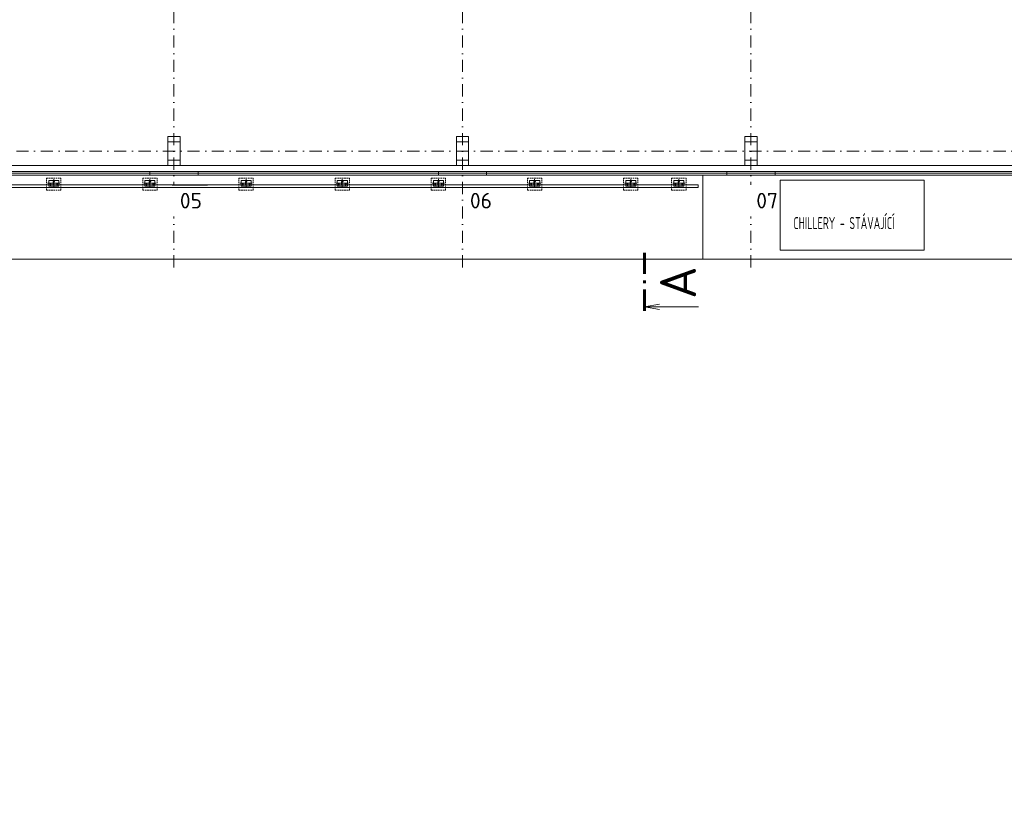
# Model space of a CAD drawing. Header units: millimetres. Extents: x -916886 to 3713765, y -2985421 to 1675785.
# Tile 13 of 256: x 851645 to 892599, y -27673 to 5465. Entities that reach past the tile are written whole.
import ezdxf
from ezdxf import colors
from ezdxf.entities.mleader import LeaderData, LeaderLine
from ezdxf.enums import TextEntityAlignment as Align
from ezdxf.math import Vec2, Vec3

# ---------------------------------------------------------------- set-up
doc = ezdxf.new("R2010")
doc.units = ezdxf.units.MM
for name, pattern in [('AM_DIN_G_W050', [13.75, 9.75, -1.5, 1, -1.5]), ('DASHDOT', [25.4, 12.7, -6.35, 0, -6.35]), ('HIDDEN', [9.525, 6.35, -3.175])]:
    doc.linetypes.add(name, pattern=pattern)
doc.layers.get('Defpoints').update_dxf_attribs({"color": 8})
doc.layers.add('A99_N_kce-pohl', color=1, linetype='Continuous', lineweight=9)
doc.layers.add('A99_N_txt-popis-50 @ 200', color=240, linetype='Continuous', lineweight=9)
doc.styles.add('A99_popis', font='isocpeur.ttf')
doc.styles.add('ad_popis 100', font='isocpeur.ttf', dxfattribs={"height": 200})
doc.styles.add('Popis', font='arial.ttf')
doc.linetypes.add('HRANICE1', pattern='A,6.35,-2.54,[133,ltypeshp.shx,S=2.54,R=0,X=-2.54,Y=0],-2.54,25.4', length=36.83)
doc.linetypes.add('IZOLACE', pattern='A,0.00254,-2.54,[134,ltypeshp.shx,S=2.54,R=0,X=-2.54,Y=0],-5.08,[134,ltypeshp.shx,S=2.54,R=180,X=2.54,Y=0],-2.54', length=10.16254)

# ---------------------------------------------------------------- blocks, each defined once
blk = doc.blocks.new('*U59')
at = {"color": 0, "linetype": 'ByBlock'}
blk.add_line((-11.27, 0), (-11.27, -11.25), dxfattribs=at)
at = {"color": 0, "linetype": 'ByBlock', "const_width": 0.63}
for points in [[(-12.15, 0), (-7.65, 0)], [(-6.39, 0), (-5.76, 0)], [(-4.5, 0), (0, 0)]]:
    blk.add_lwpolyline(points, dxfattribs=at)
at = {"color": 0, "linetype": 'ByBlock'}
blk.add_lwpolyline([(-11.82, -3.1), (-11.27, 0), (-10.72, -3.1)], dxfattribs=at)
at = {"color": 0, "linetype": 'ByBlock', "style": 'A99_popis'}
blk.add_attdef('OZNŘ_1K', (-9.63, -10.73), '', height=5, dxfattribs=at)
at = {"color": 0, "linetype": 'ByBlock', "style": 'A99_popis', "flags": 12}
blk.add_attdef('OZNŘ_2K', text='', height=5, dxfattribs=at).set_placement((444.84, -10.73), align=Align.RIGHT)
blk = doc.blocks.new('*U109')
for p, q in [((0, -140), (0, 0)), ((60, 0), (0, 0)), ((60, -3), (60, 0)), ((60, -140), (0, -140)), ((7, -119), (7, -21)), ((16, -11), (55, -8)), ((55, -132), (16, -129)), ((60, -140), (60, -137))]:
    blk.add_line(p, q)
for centre, radius, start, end in [((17, -21), 10, 94.5739, 180), ((17, -119), 10, 180, 265.4261), ((55, -3), 5, 274.5739, 0), ((55, -137), 5, 0, 85.4261)]:
    blk.add_arc(centre, radius, start, end)
at = {"layer": 'Defpoints', "color": 221, "style": 'Popis'}
blk.add_attdef('VELIKOST_PROFILU', text='', height=5, dxfattribs=at).set_placement((36, 12), align=Align.BOTTOM_LEFT)

msp = doc.modelspace()

# ---------------------------------------------------------------- leaders
at = {"layer": 'A99_N_txt-popis-50 @ 200', "lineweight": 9}
ml = msp.add_multileader_mtext('Standard', dxfattribs=at)
ml.set_content('\\A1;{\\C256;výměna stávajících sekčních vrat za nová  }', color=1, style='A99_popis')
ml.set_leader_properties(color=256, linetype='ByLayer', lineweight=-1)
ml.build(insert=Vec2(0, 0))
ml.multileader.update_dxf_attribs({"dogleg_length": 6.4, "arrow_head_size": 200, "scale": 200})
ctx = ml.context
ctx.base_point, ctx.scale, ctx.char_height, ctx.arrow_head_size, ctx.landing_gap_size, ctx.plane_origin = Vec3(2700, 5010), 200, 400, 200, 400, Vec3(2512.5, -3085)
notes = []
notes.append((ctx, [(0, (1, 1, 0), (1420, 5010), (1, 0), 1280, [(0, [(-175, 5010)], 0, [])])]))
ctx.mtext.insert, ctx.mtext.width, ctx.mtext.flow_direction = Vec3(3100, 5210.2), 5995, 5
ml = msp.add_multileader_mtext('Standard', dxfattribs=at)
ml.set_content('\\A1;{\\C256;výměna vrat}', color=1, style='A99_popis')
ml.set_leader_properties(color=256, linetype='ByLayer', lineweight=-1)
ml.build(insert=Vec2(0, 0))
ml.multileader.update_dxf_attribs({"dogleg_length": 1, "arrow_head_size": 200, "scale": 200})
ctx = ml.context
ctx.base_point, ctx.scale, ctx.char_height, ctx.arrow_head_size, ctx.landing_gap_size, ctx.plane_origin = Vec3(300930, 4010), 200, 400, 200, 250, Vec3(303735, -5025.8)
notes.append((ctx, [(0, (1, 1, 0), (300285, 4010), (1, 0), 645, [(0, [(299765, 4010)], 0, [])])]))
ctx.mtext.insert, ctx.mtext.width, ctx.mtext.defined_height, ctx.mtext.flow_direction = Vec3(301180, 4270), 3255, 1693.3, 5
ctx.mtext.has_bg_fill, ctx.mtext.bg_color, ctx.mtext.bg_scale_factor, ctx.mtext.bg_transparency, ctx.mtext.use_window_bg_color = 1, -1073741824, 1, 0, 1
ml = msp.add_multileader_mtext('Standard', dxfattribs=at)
ml.set_content('\\A1;{\\C256;demontáž stěnových panelů PUR, tl.40mm, včetně výplní otvorů a klempířských výrobků}', color=1, style='A99_popis')
ml.set_leader_properties(color=256, linetype='ByLayer', lineweight=-1)
ml.build(insert=Vec2(0, 0))
ml.multileader.update_dxf_attribs({"dogleg_length": 1, "arrow_head_size": 300, "scale": 200})
ctx = ml.context
ctx.base_point, ctx.scale, ctx.char_height, ctx.arrow_head_size, ctx.landing_gap_size, ctx.plane_origin = Vec3(301405, -3355), 200, 500, 300, 250, Vec3(314625, -10211)
notes.append((ctx, [(1, (1, 1, 0), (317590, -3355), (-1, 0), 585, [(0, [(317590, -890)], 0, [])])]))
ctx.mtext.insert, ctx.mtext.width, ctx.mtext.flow_direction = Vec3(301655, -3030), 15225, 5
ctx.mtext.has_bg_fill, ctx.mtext.bg_color, ctx.mtext.bg_scale_factor, ctx.mtext.bg_transparency, ctx.mtext.use_window_bg_color = 1, -1073741824, 1, 0, 1
ml = msp.add_multileader_mtext('Standard', dxfattribs=at)
ml.set_content('\\A1;{\\C256;demontáž oplocení}', color=1, style='A99_popis')
ml.set_leader_properties(color=256, linetype='ByLayer', lineweight=-1)
ml.build(insert=Vec2(0, 0))
ml.multileader.update_dxf_attribs({"dogleg_length": 1, "arrow_head_size": 300, "scale": 200})
ctx = ml.context
ctx.base_point, ctx.scale, ctx.char_height, ctx.arrow_head_size, ctx.landing_gap_size, ctx.plane_origin = Vec3(403660, -5325), 200, 500, 300, 250, Vec3(407330, -12791)
notes.append((ctx, [(1, (1, 1, 0), (410295, -5325), (-1, 0), 585, [(0, [(410295, -4500)], 0, [])])]))
ctx.mtext.insert, ctx.mtext.width, ctx.mtext.defined_height, ctx.mtext.flow_direction = Vec3(403910, -5000), 5760, 2293.3, 5
ctx.mtext.has_bg_fill, ctx.mtext.bg_color, ctx.mtext.bg_scale_factor, ctx.mtext.bg_transparency, ctx.mtext.use_window_bg_color = 1, -1073741824, 1, 0, 1
ml = msp.add_multileader_mtext('Standard', dxfattribs=at)
ml.set_content('\\A1;{\\C256;demontáž pásového světlíku}', color=1, style='A99_popis')
ml.set_leader_properties(color=256, linetype='ByLayer', lineweight=-1)
ml.build(insert=Vec2(0, 0))
ml.multileader.update_dxf_attribs({"dogleg_length": 1, "arrow_head_size": 300, "scale": 200})
ctx = ml.context
ctx.base_point, ctx.scale, ctx.char_height, ctx.arrow_head_size, ctx.landing_gap_size, ctx.plane_origin = Vec3(315100, -25825), 200, 400, 300, 250, Vec3(317905, -33611.2)
notes.append((ctx, [(0, (1, 1, 0), (314455, -25825), (1, 0), 645, [(0, [(314455, -27672.6)], 0, [])])]))
ctx.mtext.insert, ctx.mtext.width, ctx.mtext.defined_height, ctx.mtext.flow_direction = Vec3(315350, -25565), 7477.425, 1693.3, 5
ctx.mtext.has_bg_fill, ctx.mtext.bg_color, ctx.mtext.bg_scale_factor, ctx.mtext.bg_transparency, ctx.mtext.use_window_bg_color = 1, -1073741824, 1, 0, 1
for ctx, leaders in notes:
    for number, flags, end, landing, length, lines in leaders:
        leader = LeaderData()
        leader.index, (leader.has_last_leader_line, leader.has_dogleg_vector, leader.attachment_direction) = number, flags
        leader.last_leader_point, leader.dogleg_vector, leader.dogleg_length = Vec3(end), Vec3(landing), length
        for number, points, colour, breaks in lines:
            line = LeaderLine()
            line.index, line.vertices, line.color, line.breaks = number, Vec3.list(points), colors.encode_raw_color(colour), breaks
            leader.lines.append(line)
        ctx.leaders.append(leader)

# ---------------------------------------------------------------- next in the draw order: leaders
ml = msp.add_multileader_mtext('Standard', dxfattribs=at)
ml.set_content('\\A1;{\\C256;demontáž stěnových panelů PUR, tl.40mm, včetně výplní otvorů a klempířských výrobků}', color=1, style='A99_popis')
ml.set_leader_properties(color=256, linetype='ByLayer', lineweight=-1)
ml.build(insert=Vec2(0, 0))
ml.multileader.update_dxf_attribs({"dogleg_length": 1, "arrow_head_size": 300, "scale": 200})
ctx = ml.context
ctx.base_point, ctx.scale, ctx.char_height, ctx.arrow_head_size, ctx.landing_gap_size, ctx.plane_origin = Vec3(394110, -2745), 200, 500, 300, 250, Vec3(407330, -10211)
notes = []
notes.append((ctx, [(1, (1, 1, 0), (410295, -2745), (-1, 0), 585, [(0, [(410295, -890)], 0, [])])]))
ctx.mtext.insert, ctx.mtext.width, ctx.mtext.defined_height, ctx.mtext.flow_direction = Vec3(394360, -2420), 15225, 2293.3, 5
ctx.mtext.has_bg_fill, ctx.mtext.bg_color, ctx.mtext.bg_scale_factor, ctx.mtext.bg_transparency, ctx.mtext.use_window_bg_color = 1, -1073741824, 1, 0, 1
for ctx, leaders in notes:
    for number, flags, end, landing, length, lines in leaders:
        leader = LeaderData()
        leader.index, (leader.has_last_leader_line, leader.has_dogleg_vector, leader.attachment_direction) = number, flags
        leader.last_leader_point, leader.dogleg_vector, leader.dogleg_length = Vec3(end), Vec3(landing), length
        for number, points, colour, breaks in lines:
            line = LeaderLine()
            line.index, line.vertices, line.color, line.breaks = number, Vec3.list(points), colors.encode_raw_color(colour), breaks
            leader.lines.append(line)
        ctx.leaders.append(leader)

# ---------------------------------------------------------------- next in the draw order: linework, layer by layer
at = {"layer": 'A99_N_kce-pohl', "color": 7, "linetype": 'HIDDEN', "lineweight": 5, "ltscale": 10}
for points in [[(852762.5, -1627), (853362.5, -1627)], [(856762.5, -1627), (857362.5, -1627)], [(860762.5, -1627), (861362.5, -1627)], [(864762.5, -1627), (865362.5, -1627)], [(868762.5, -1627), (869362.5, -1627)], [(872762.5, -1627), (873362.5, -1627)], [(876762.5, -1627), (877362.5, -1627)], [(878762.5, -1627), (879362.5, -1627)]]:
    msp.add_lwpolyline(points, dxfattribs=at)
at = {"layer": 'A99_N_kce-pohl', "color": 7, "linetype": 'AM_DIN_G_W050', "lineweight": 0, "ltscale": 2}
for points in [[(853318, -1340), (852807, -1340)], [(852895, -1380.2), (852950, -1380.2)], [(853230, -1380.2), (853175, -1380.2)], [(857318, -1340), (856807, -1340)], [(856895, -1380.2), (856950, -1380.2)], [(857230, -1380.2), (857175, -1380.2)], [(861318, -1340), (860807, -1340)], [(860895, -1380.2), (860950, -1380.2)], [(861230, -1380.2), (861175, -1380.2)], [(865318, -1340), (864807, -1340)], [(864895, -1380.2), (864950, -1380.2)], [(865230, -1380.2), (865175, -1380.2)], [(869318, -1340), (868807, -1340)], [(868895, -1380.2), (868950, -1380.2)], [(869230, -1380.2), (869175, -1380.2)], [(873318, -1340), (872807, -1340)], [(872895, -1380.2), (872950, -1380.2)], [(873230, -1380.2), (873175, -1380.2)], [(877318, -1340), (876807, -1340)], [(876895, -1380.2), (876950, -1380.2)], [(877230, -1380.2), (877175, -1380.2)], [(879318, -1340), (878807, -1340)], [(878895, -1380.2), (878950, -1380.2)], [(879230, -1380.2), (879175, -1380.2)]]:
    msp.add_lwpolyline(points, dxfattribs=at)
at = {"layer": 'A99_N_kce-pohl', "color": 7, "linetype": 'Continuous', "lineweight": 0}
for points in [[(852906.5, -1391), (852906.5, -1369.1)], [(852938.5, -1391), (852938.5, -1369.1)], [(853186.5, -1391), (853186.5, -1369.1)], [(853218.5, -1391), (853218.5, -1369.1)], [(856906.5, -1391), (856906.5, -1369.1)], [(856938.5, -1391), (856938.5, -1369.1)], [(857186.5, -1391), (857186.5, -1369.1)], [(857218.5, -1391), (857218.5, -1369.1)], [(860906.5, -1391), (860906.5, -1369.1)], [(860938.5, -1391), (860938.5, -1369.1)], [(861186.5, -1391), (861186.5, -1369.1)], [(861218.5, -1391), (861218.5, -1369.1)], [(864906.5, -1391), (864906.5, -1369.1)], [(864938.5, -1391), (864938.5, -1369.1)], [(865186.5, -1391), (865186.5, -1369.1)], [(865218.5, -1391), (865218.5, -1369.1)], [(868906.5, -1391), (868906.5, -1369.1)], [(868938.5, -1391), (868938.5, -1369.1)], [(869186.5, -1391), (869186.5, -1369.1)], [(869218.5, -1391), (869218.5, -1369.1)], [(872906.5, -1391), (872906.5, -1369.1)], [(872938.5, -1391), (872938.5, -1369.1)], [(873186.5, -1391), (873186.5, -1369.1)], [(873218.5, -1391), (873218.5, -1369.1)], [(876906.5, -1391), (876906.5, -1369.1)], [(876938.5, -1391), (876938.5, -1369.1)], [(877186.5, -1391), (877186.5, -1369.1)], [(877218.5, -1391), (877218.5, -1369.1)], [(878906.5, -1391), (878906.5, -1369.1)], [(878938.5, -1391), (878938.5, -1369.1)], [(879186.5, -1391), (879186.5, -1369.1)], [(879218.5, -1391), (879218.5, -1369.1)]]:
    msp.add_lwpolyline(points, dxfattribs=at)
at = {"layer": 'A99_N_kce-pohl', "color": 7, "linetype": 'Continuous', "lineweight": 5, "ltscale": 0.5}
msp.add_lwpolyline([(879862, -1510), (879862, -1410)], dxfattribs=at)
at = {"layer": 'A99_N_kce-pohl', "color": 7, "linetype": 'Continuous', "lineweight": 0}
for centre, start, end in [((852922.5, -1369), 359.60769, 180.39231), ((852922.5, -1391.3), 178.90709, 1.09291), ((853202.5, -1369), 359.60769, 180.39231), ((853202.5, -1391.3), 178.90709, 1.09291), ((856922.5, -1369), 359.60769, 180.39231), ((856922.5, -1391.3), 178.90709, 1.09291), ((857202.5, -1369), 359.60769, 180.39231), ((857202.5, -1391.3), 178.90709, 1.09291), ((860922.5, -1369), 359.60769, 180.39231), ((860922.5, -1391.3), 178.90709, 1.09291), ((861202.5, -1369), 359.60769, 180.39231), ((861202.5, -1391.3), 178.90709, 1.09291), ((864922.5, -1369), 359.60769, 180.39231), ((864922.5, -1391.3), 178.90709, 1.09291), ((865202.5, -1369), 359.60769, 180.39231), ((865202.5, -1391.3), 178.90709, 1.09291), ((868922.5, -1369), 359.60769, 180.39231), ((868922.5, -1391.3), 178.90709, 1.09291), ((869202.5, -1369), 359.60769, 180.39231), ((869202.5, -1391.3), 178.90709, 1.09291), ((872922.5, -1369), 359.60769, 180.39231), ((872922.5, -1391.3), 178.90709, 1.09291), ((873202.5, -1369), 359.60769, 180.39231), ((873202.5, -1391.3), 178.90709, 1.09291), ((876922.5, -1369), 359.60769, 180.39231), ((876922.5, -1391.3), 178.90709, 1.09291), ((877202.5, -1369), 359.60769, 180.39231), ((877202.5, -1391.3), 178.90709, 1.09291), ((878922.5, -1369), 359.60769, 180.39231), ((878922.5, -1391.3), 178.90709, 1.09291), ((879202.5, -1369), 359.60769, 180.39231), ((879202.5, -1391.3), 178.90709, 1.09291)]:
    msp.add_arc(centre, 16, start, end, dxfattribs=at)

# ---------------------------------------------------------------- next in the draw order: texts
at = {"layer": 'A99_N_kce-pohl', "color": 7, "lineweight": 5, "ltscale": 5, "style": 'A99_popis', "width": 0.6}
msp.add_text('CHILLERY - STÁVAJÍCÍ', height=500, dxfattribs=at).set_placement((883830.1, -3245.5))
at = {"layer": 'A99_N_kce-pohl', "color": 7, "lineweight": 0, "insert": (870372.5, -1737.5), "char_height": 650, "attachment_point": 1, "style": 'ad_popis 100'}
msp.add_mtext_dynamic_manual_height_columns('06', width=832.5, gutter_width=1000, heights=[0], dxfattribs=at)

# ---------------------------------------------------------------- next in the draw order: leaders
at = {"layer": 'A99_N_txt-popis-50 @ 200', "lineweight": 9}
ml = msp.add_multileader_mtext('Standard', dxfattribs=at)
ml.set_content('\\A1;{\\C256;základ 600/500mm, úroveň -1,065m, prostý beton C16/20}', color=1, style='A99_popis')
ml.set_leader_properties(color=256, linetype='ByLayer', lineweight=-1)
ml.build(insert=Vec2(0, 0))
ml.multileader.update_dxf_attribs({"dogleg_length": 3.23, "arrow_head_size": 200, "scale": 200})
ctx = ml.context
ctx.base_point, ctx.scale, ctx.char_height, ctx.arrow_head_size, ctx.landing_gap_size, ctx.plane_origin = Vec3(21815, 2400), 200, 400, 200, 250, Vec3(27702.5, -7905.8)
notes = []
notes.append((ctx, [(0, (1, 1, 0), (21170, 2400), (1, 0), 645, [(0, [(21170, -1127)], 0, [])])]))
ctx.mtext.insert, ctx.mtext.width, ctx.mtext.defined_height, ctx.mtext.flow_direction = Vec3(22065, 2660), 8793.198, 8.47, 5
ctx.mtext.has_bg_fill, ctx.mtext.bg_color, ctx.mtext.bg_scale_factor, ctx.mtext.bg_transparency, ctx.mtext.use_window_bg_color = 1, -1073741824, 1, 0, 1
for ctx, leaders in notes:
    for number, flags, end, landing, length, lines in leaders:
        leader = LeaderData()
        leader.index, (leader.has_last_leader_line, leader.has_dogleg_vector, leader.attachment_direction) = number, flags
        leader.last_leader_point, leader.dogleg_vector, leader.dogleg_length = Vec3(end), Vec3(landing), length
        for number, points, colour, breaks in lines:
            line = LeaderLine()
            line.index, line.vertices, line.color, line.breaks = number, Vec3.list(points), colors.encode_raw_color(colour), breaks
            leader.lines.append(line)
        ctx.leaders.append(leader)

# ---------------------------------------------------------------- next in the draw order: linework, layer by layer
at = {"layer": 'A99_N_kce-pohl', "color": 7, "linetype": 'DASHDOT', "ltscale": 40}
msp.add_line((1003412.1, 0), (812462.5, 0), dxfattribs=at)
at = {"layer": 'A99_N_kce-pohl', "color": 7, "lineweight": 9, "ltscale": 2}
for p, q in [((869812.5, 380), (870312.5, 380)), ((869812.5, -380), (870312.5, -380))]:
    msp.add_line(p, q, dxfattribs=at)
at = {"layer": 'A99_N_kce-pohl', "color": 7}
for p, q in [((846312.5, -600), (857812.5, -600)), ((858312.5, -600), (869812.5, -600)), ((858312.5, -600), (869812.5, -600)), ((870312.5, -600), (881812.5, -600)), ((882312.5, -600), (893812.5, -600))]:
    msp.add_line(p, q, dxfattribs=at)
at = {"layer": 'A99_N_kce-pohl', "color": 7, "linetype": 'Continuous'}
for p, q in [((857062.5, -850), (857062.5, -1000)), ((859062.5, -850), (859062.5, -1000)), ((869062.5, -850), (869062.5, -1000)), ((871062.5, -850), (871062.5, -1000)), ((881062.5, -850), (881062.5, -1000)), ((883062.5, -850), (883062.5, -1000))]:
    msp.add_line(p, q, dxfattribs=at)
at = {"layer": 'A99_N_kce-pohl', "color": 7, "linetype": 'Continuous', "lineweight": 20, "ltscale": 2}
for points in [[(858312.5, -600), (857812.5, -600), (857812.5, -380), (858312.5, -380)], [(870312.5, -600), (869812.5, -600), (869812.5, -380), (870312.5, -380)], [(882312.5, -600), (881812.5, -600), (881812.5, -380), (882312.5, -380)]]:
    msp.add_lwpolyline(points, close=True, dxfattribs=at)
at = {"layer": 'A99_N_kce-pohl', "color": 7, "linetype": 'IZOLACE', "lineweight": 0, "ltscale": 6}
msp.add_lwpolyline([(954930, -922.5), (815432.5, -925)], dxfattribs=at)
at = {"layer": 'A99_N_kce-pohl', "color": 7, "linetype": 'Continuous'}
for points in [[(857062.5, -850), (847062.5, -850)], [(857062.5, -1000), (847062.5, -1000)], [(857062.5, -850), (859062.5, -850)], [(857062.5, -1000), (859062.5, -1000)], [(869062.5, -850), (859062.5, -850)], [(869062.5, -1000), (859062.5, -1000)], [(869062.5, -850), (871062.5, -850)], [(869062.5, -1000), (871062.5, -1000)], [(881062.5, -850), (871062.5, -850)], [(881062.5, -1000), (871062.5, -1000)], [(881062.5, -850), (883062.5, -850)], [(881062.5, -1000), (883062.5, -1000)], [(893062.5, -850), (883062.5, -850)], [(893062.5, -1000), (883062.5, -1000)]]:
    msp.add_lwpolyline(points, dxfattribs=at)
at = {"layer": 'A99_N_kce-pohl', "color": 7, "linetype": 'HIDDEN', "lineweight": 5, "ltscale": 10}
for points in [[(852762.5, -1127), (853362.5, -1127)], [(852762.5, -1627), (852762.5, -1127)], [(853362.5, -1627), (853362.5, -1127)], [(856762.5, -1127), (857362.5, -1127)], [(856762.5, -1627), (856762.5, -1127)], [(857362.5, -1627), (857362.5, -1127)], [(860762.5, -1127), (861362.5, -1127)], [(860762.5, -1627), (860762.5, -1127)], [(861362.5, -1627), (861362.5, -1127)], [(864762.5, -1127), (865362.5, -1127)], [(864762.5, -1627), (864762.5, -1127)], [(865362.5, -1627), (865362.5, -1127)], [(868762.5, -1127), (869362.5, -1127)], [(868762.5, -1627), (868762.5, -1127)], [(869362.5, -1627), (869362.5, -1127)], [(872762.5, -1127), (873362.5, -1127)], [(872762.5, -1627), (872762.5, -1127)], [(873362.5, -1627), (873362.5, -1127)], [(876762.5, -1127), (877362.5, -1127)], [(876762.5, -1627), (876762.5, -1127)], [(877362.5, -1627), (877362.5, -1127)], [(878762.5, -1127), (879362.5, -1127)], [(878762.5, -1627), (878762.5, -1127)], [(879362.5, -1627), (879362.5, -1127)]]:
    msp.add_lwpolyline(points, dxfattribs=at)
at = {"layer": 'A99_N_kce-pohl', "color": 7, "linetype": 'Continuous', "lineweight": 5}
for points in [[(852852.5, -1340), (852852.5, -1460), (853272.5, -1460), (853272.5, -1220), (852852.5, -1220)], [(856852.5, -1340), (856852.5, -1460), (857272.5, -1460), (857272.5, -1220), (856852.5, -1220)], [(860852.5, -1340), (860852.5, -1460), (861272.5, -1460), (861272.5, -1220), (860852.5, -1220)], [(864852.5, -1340), (864852.5, -1460), (865272.5, -1460), (865272.5, -1220), (864852.5, -1220)], [(868852.5, -1340), (868852.5, -1460), (869272.5, -1460), (869272.5, -1220), (868852.5, -1220)], [(872852.5, -1340), (872852.5, -1460), (873272.5, -1460), (873272.5, -1220), (872852.5, -1220)], [(876852.5, -1340), (876852.5, -1460), (877272.5, -1460), (877272.5, -1220), (876852.5, -1220)], [(878852.5, -1340), (878852.5, -1460), (879272.5, -1460), (879272.5, -1220), (878852.5, -1220)]]:
    msp.add_lwpolyline(points, close=True, dxfattribs=at)
at = {"layer": 'A99_N_kce-pohl', "color": 7, "linetype": 'AM_DIN_G_W050', "lineweight": 0, "ltscale": 2}
for points in [[(853062.5, -1507.5), (853062.5, -1172.5)], [(857062.5, -1507.5), (857062.5, -1172.5)], [(861062.5, -1507.5), (861062.5, -1172.5)], [(865062.5, -1507.5), (865062.5, -1172.5)], [(869062.5, -1507.5), (869062.5, -1172.5)], [(873062.5, -1507.5), (873062.5, -1172.5)], [(877062.5, -1507.5), (877062.5, -1172.5)], [(879062.5, -1507.5), (879062.5, -1172.5)], [(852922.5, -1431.4), (852922.5, -1328.9)], [(853202.5, -1431.4), (853202.5, -1328.9)], [(856922.5, -1431.4), (856922.5, -1328.9)], [(857202.5, -1431.4), (857202.5, -1328.9)], [(860922.5, -1431.4), (860922.5, -1328.9)], [(861202.5, -1431.4), (861202.5, -1328.9)], [(864922.5, -1431.4), (864922.5, -1328.9)], [(865202.5, -1431.4), (865202.5, -1328.9)], [(868922.5, -1431.4), (868922.5, -1328.9)], [(869202.5, -1431.4), (869202.5, -1328.9)], [(872922.5, -1431.4), (872922.5, -1328.9)], [(873202.5, -1431.4), (873202.5, -1328.9)], [(876922.5, -1431.4), (876922.5, -1328.9)], [(877202.5, -1431.4), (877202.5, -1328.9)], [(878922.5, -1431.4), (878922.5, -1328.9)], [(879202.5, -1431.4), (879202.5, -1328.9)]]:
    msp.add_lwpolyline(points, dxfattribs=at)

# ---------------------------------------------------------------- next in the draw order: block references
at = {"layer": 'A99_N_kce-pohl', "color": 7, "lineweight": 0}
for p in [(853032.5, -1270), (857032.5, -1270), (861032.5, -1270), (865032.5, -1270), (869032.5, -1270), (873032.5, -1270), (877032.5, -1270), (879032.5, -1270)]:
    msp.add_blockref('*U109', p, dxfattribs=at).add_auto_attribs({'VELIKOST_PROFILU': 'U140'})

# ---------------------------------------------------------------- next in the draw order: leaders
at = {"layer": 'A99_N_txt-popis-50 @ 200', "lineweight": 9}
ml = msp.add_multileader_mtext('Standard', dxfattribs=at)
ml.set_content('\\A1;{\\C256;sanace ŽB sloupů}', color=1, style='A99_popis')
ml.set_leader_properties(color=256, linetype='ByLayer', lineweight=-1)
ml.build(insert=Vec2(0, 0))
ml.multileader.update_dxf_attribs({"dogleg_length": 3.23, "arrow_head_size": 200, "scale": 200})
ctx = ml.context
ctx.base_point, ctx.scale, ctx.char_height, ctx.arrow_head_size, ctx.landing_gap_size, ctx.plane_origin = Vec3(42900, 2440), 200, 400, 200, 250, Vec3(47102.5, -8385.8)
notes = []
notes.append((ctx, [(0, (1, 1, 0), (42255, 2440), (1, 0), 645, [(0, [(42250, 620)], 0, [])])]))
ctx.mtext.insert, ctx.mtext.width, ctx.mtext.flow_direction = Vec3(43150, 2700), 4515, 5
ctx.mtext.has_bg_fill, ctx.mtext.bg_color, ctx.mtext.bg_scale_factor, ctx.mtext.bg_transparency, ctx.mtext.use_window_bg_color = 1, -1073741824, 1, 0, 1
for ctx, leaders in notes:
    for number, flags, end, landing, length, lines in leaders:
        leader = LeaderData()
        leader.index, (leader.has_last_leader_line, leader.has_dogleg_vector, leader.attachment_direction) = number, flags
        leader.last_leader_point, leader.dogleg_vector, leader.dogleg_length = Vec3(end), Vec3(landing), length
        for number, points, colour, breaks in lines:
            line = LeaderLine()
            line.index, line.vertices, line.color, line.breaks = number, Vec3.list(points), colors.encode_raw_color(colour), breaks
            leader.lines.append(line)
        ctx.leaders.append(leader)

# ---------------------------------------------------------------- next in the draw order: linework, layer by layer
at = {"layer": 'A99_N_kce-pohl', "color": 7, "linetype": 'DASHDOT', "ltscale": 40}
for p, q in [((858062.5, 139955), (858062.5, -5085)), ((870062.5, 139955), (870062.5, -5085)), ((882062.5, 139955), (882062.5, -5085))]:
    msp.add_line(p, q, dxfattribs=at)
at = {"layer": 'A99_N_kce-pohl', "color": 7, "linetype": 'Continuous', "ltscale": 2}
for points in [[(858312.5, -600), (857812.5, -600), (857812.5, 600), (858312.5, 600)], [(870312.5, -600), (869812.5, -600), (869812.5, 600), (870312.5, 600)], [(882312.5, -600), (881812.5, -600), (881812.5, 600), (882312.5, 600)]]:
    msp.add_lwpolyline(points, close=True, dxfattribs=at)
at = {"layer": 'A99_N_kce-pohl', "color": 7, "linetype": 'Continuous', "lineweight": 20, "ltscale": 2}
for points in [[(858312.5, 600), (857812.5, 600), (857812.5, 380), (858312.5, 380)], [(870312.5, 600), (869812.5, 600), (869812.5, 380), (870312.5, 380)], [(882312.5, 600), (881812.5, 600), (881812.5, 380), (882312.5, 380)]]:
    msp.add_lwpolyline(points, close=True, dxfattribs=at)
at = {"layer": 'A99_N_kce-pohl', "color": 7, "ltscale": 2}
msp.add_lwpolyline([(870312.5, -600), (869812.5, -600), (869812.5, 600), (870312.5, 600)], close=True, dxfattribs=at)

# ---------------------------------------------------------------- next in the draw order: block references
at = {"layer": 'A99_N_kce-pohl', "color": 7}
ref = msp.add_blockref('*U59', (877630, -4220), dxfattribs=dict(at, xscale=200, yscale=200, zscale=200, rotation=90))
ref.add_attrib('OZNŘ_1K', 'A', (879776, -6146.5), dxfattribs={"layer": '0', "color": 0, "linetype": 'ByBlock', "height": 1500, "rotation": 90, "style": 'A99_popis'})

# ---------------------------------------------------------------- next in the draw order: texts
at = {"layer": 'A99_N_kce-pohl', "color": 7, "lineweight": 0, "char_height": 650, "attachment_point": 1, "style": 'ad_popis 100', "bg_fill": 2}
for s, insert in [('05', (858307.6, -1737.5)), ('07', (882282.5, -1737.5))]:
    msp.add_mtext_dynamic_manual_height_columns(s, width=832.5, gutter_width=1000, heights=[0], dxfattribs=dict(at, insert=insert))

# ---------------------------------------------------------------- next in the draw order: linework, layer by layer
at = {"layer": 'A99_N_kce-pohl', "color": 7, "linetype": 'Continuous', "lineweight": 0, "ltscale": 0.5}
msp.add_lwpolyline([(815412.5, -1000), (815412.5, -4500), (880062.5, -4500)], dxfattribs=at)
at = {"layer": 'A99_N_kce-pohl', "color": 7, "linetype": 'Continuous', "lineweight": 5, "ltscale": 0.5}
for points in [[(815412.5, -1110), (815563.6, -1510), (879862, -1510)], [(815506, -1074.7), (815632.7, -1410), (879862, -1410)]]:
    msp.add_lwpolyline(points, dxfattribs=at)
at = {"layer": 'A99_N_kce-pohl', "color": 7, "linetype": 'HRANICE1', "lineweight": 13, "ltscale": 10}
msp.add_lwpolyline([(880062.5, -1000), (880062.5, -4500), (953552.5, -4500), (953552.5, -1000)], dxfattribs=at)
at = {"layer": 'A99_N_kce-pohl', "color": 7, "linetype": 'Continuous', "lineweight": 5, "ltscale": 100}
msp.add_lwpolyline([(883272.5, -1205.2), (883272.5, -4127.5), (889270.1, -4127.5), (889270.1, -1205.2)], close=True, dxfattribs=at)

doc.saveas('drawing.dxf')
